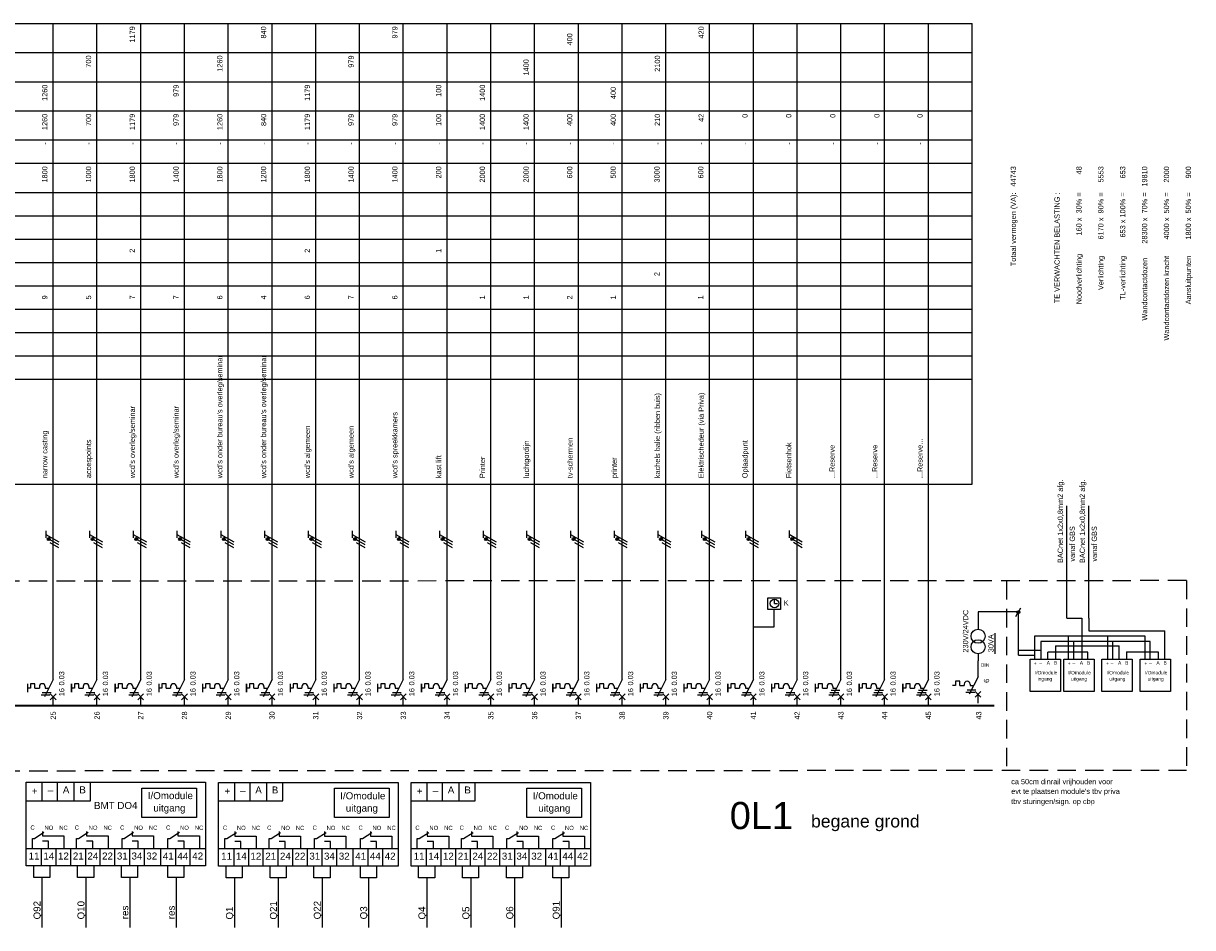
# Model space of a CAD drawing. Extents: x -1048 to 9041, y -525 to 7485.
# Tile 15 of 18: x 2987 to 3388, y 140 to 450. Entities that reach past the tile are written whole.
import ezdxf
from ezdxf.enums import TextEntityAlignment as Align

# ---------------------------------------------------------------- set-up
doc = ezdxf.new("R2010")
doc.units = 0
doc.linetypes.add('HIDDEN', pattern=[9.525, 6.35, -3.175])
doc.layers.get('0').update_dxf_attribs({"linetype": 'CONTINUOUS'})
for name, color, linetype in [('BL$2----', 7, 'CONTINUOUS'), ('EL$1----', 3, 'CONTINUOUS'), ('EL$1----_0L1', 3, 'CONTINUOUS'), ('EL$1----_3L1', 3, 'CONTINUOUS'), ('EL$1----_LK0', 3, 'CONTINUOUS'), ('EL6121--', 3, 'CONTINUOUS'), ('EL6221--', 3, 'CONTINUOUS'), ('EL6522--', 3, 'CONTINUOUS')]:
    doc.layers.add(name, color=color, linetype=linetype)
doc.styles.add('BURO-012', font='ARIAL.TTF', dxfattribs={"height": 1.2})
doc.styles.add('BURO-018', font='ARIAL.TTF', dxfattribs={"height": 1.8})

# ---------------------------------------------------------------- blocks, each defined once
blk = doc.blocks.new('0302A1_')
at = {"color": 0, "linetype": 'Continuous'}
blk.add_line((-0.87, -1.5), (0.87, 1.5), dxfattribs=at)
at = {"color": 0, "const_width": 0.5}
blk.add_lwpolyline([(-0.25, 0, 1), (0.25, 0, 1)], format="xyb", close=True, dxfattribs=at)
at = {"color": 0, "linetype": 'Continuous'}
blk.add_circle((0, 0), 0.5, dxfattribs=at)
blk = doc.blocks.new('B26A')
at = {"color": 0, "linetype": 'Continuous'}
for p, q in [((0, 9), (0, 21)), ((0, 9), (-3, 3)), ((-7.75, 6), (-8.75, 6)), ((-7.75, 7.5), (-7.75, 6)), ((-6.25, 7.5), (-7.75, 7.5)), ((-6.25, 6), (-6.25, 7.5)), ((-6.25, 6), (-4.75, 6)), ((-4.75, 6.5), (-4.75, 6)), ((-3.75, 4.5), (-0.75, 4.5)), ((-2.75, 6.5), (-2.75, 6)), ((-2.75, 6), (-1.5, 6)), ((-4.12, 3.75), (-1.12, 3.75)), ((-1, 4), (1, 2)), ((-1, 2), (1, 4)), ((0, 0), (0, 3))]:
    blk.add_line(p, q, dxfattribs=at)
at = {"color": 0, "const_width": 0.5}
blk.add_lwpolyline([(-8.75, 7.5), (-8.75, 4.5)], dxfattribs=at)
at = {"color": 0, "linetype": 'Continuous'}
blk.add_arc((-3.75, 6.5), 1, 0, 180, dxfattribs=at)
at = {"color": 1, "style": 'BURO-018'}
blk.add_attdef('E_VRIJ1', (-2.95, 11.24), '', height=1.8, rotation=90, dxfattribs=at)
at = {"color": 1, "linetype": 'Continuous', "style": 'BURO-018'}
blk.add_attdef('E_IAAN', text='', height=1.8, rotation=90, dxfattribs=at).set_placement((2, 6.9), align=Align.TOP_LEFT)
blk.add_attdef('E_IIA', text='', height=1.8, rotation=90, dxfattribs=at).set_placement((2, 6), align=Align.TOP_RIGHT)
blk = doc.blocks.new('m1')
at = {"color": 0, "linetype": 'Continuous'}
blk.add_line((0, 21), (0, 33), dxfattribs=at)
blk = doc.blocks.new('b1s')
at = {"color": 0, "linetype": 'Continuous'}
blk.add_line((0, 33), (0, 54), dxfattribs=at)
blk = doc.blocks.new('m1s')
at = {"color": 0, "linetype": 'Continuous'}
blk.add_line((0, 54), (0, 66), dxfattribs=at)
blk = doc.blocks.new('B27A')
at = {"color": 0, "linetype": 'Continuous'}
for p, q in [((0, 9), (0, 21)), ((0, 9), (-3, 3)), ((-7.75, 6), (-8.75, 6)), ((-6.25, 7.5), (-7.75, 7.5)), ((-7.75, 7.5), (-7.75, 6)), ((-6.25, 6), (-6.25, 7.5)), ((-6.25, 6), (-4.75, 6)), ((-4.75, 6.5), (-4.75, 6)), ((-4.75, 6.5), (-4.75, 6)), ((-3.75, 4.5), (-0.75, 4.5)), ((-3.38, 5.25), (-0.38, 5.25)), ((-2.75, 6.5), (-2.75, 6)), ((-2.75, 6), (-1.5, 6)), ((-4.12, 3.75), (-1.12, 3.75)), ((-1, 4), (1, 2)), ((-1, 2), (1, 4)), ((0, 0), (0, 3))]:
    blk.add_line(p, q, dxfattribs=at)
at = {"color": 0, "const_width": 0.5}
blk.add_lwpolyline([(-8.75, 7.5), (-8.75, 4.5)], dxfattribs=at)
at = {"color": 0, "linetype": 'Continuous'}
blk.add_arc((-3.75, 6.5), 1, 0, 180, dxfattribs=at)
at = {"color": 1, "style": 'BURO-018'}
blk.add_attdef('E_VRIJ1', (-2.95, 11.24), '', height=1.8, rotation=90, dxfattribs=at)
at = {"color": 1, "linetype": 'Continuous', "style": 'BURO-018'}
blk.add_attdef('E_IAAN', text='', height=1.8, rotation=90, dxfattribs=at).set_placement((2, 6.9), align=Align.TOP_LEFT)
blk.add_attdef('E_IIA', text='', height=1.8, rotation=90, dxfattribs=at).set_placement((2, 6), align=Align.TOP_RIGHT)

msp = doc.modelspace()

# ---------------------------------------------------------------- linework, layer by layer
at = {"color": 0, "linetype": 'Continuous'}
for p, q in [((2994.92, 275.89), (2994.92, 273.39)), ((2994.92, 274.64), (2999.42, 272.04)), ((2999.42, 271.04), (2996.42, 272.77)), ((3009.92, 275.89), (3009.92, 273.39)), ((3009.92, 274.64), (3014.42, 272.04)), ((3014.42, 271.04), (3011.42, 272.77)), ((3024.92, 275.89), (3024.92, 273.39)), ((3024.92, 274.64), (3029.42, 272.04)), ((3029.42, 271.04), (3026.42, 272.77)), ((3039.92, 275.89), (3039.92, 273.39)), ((3039.92, 274.64), (3044.42, 272.04)), ((3044.42, 271.04), (3041.42, 272.77)), ((3054.92, 275.89), (3054.92, 273.39)), ((3054.92, 274.64), (3059.42, 272.04)), ((3059.42, 271.04), (3056.42, 272.77)), ((3069.92, 275.89), (3069.92, 273.39)), ((3069.92, 274.64), (3074.42, 272.04)), ((3074.42, 271.04), (3071.42, 272.77)), ((3084.92, 275.89), (3084.92, 273.39)), ((3084.92, 274.64), (3089.42, 272.04)), ((3089.42, 271.04), (3086.42, 272.77)), ((3099.92, 275.89), (3099.92, 273.39)), ((3099.92, 274.64), (3104.42, 272.04)), ((3104.42, 271.04), (3101.42, 272.77)), ((3114.92, 275.89), (3114.92, 273.39)), ((3114.92, 274.64), (3119.42, 272.04)), ((3119.42, 271.04), (3116.42, 272.77)), ((3129.92, 275.89), (3129.92, 273.39)), ((3129.92, 274.64), (3134.42, 272.04)), ((3134.42, 271.04), (3131.42, 272.77)), ((3144.83, 275.89), (3144.83, 273.39)), ((3144.83, 274.64), (3149.33, 272.04)), ((3149.33, 271.04), (3146.33, 272.77)), ((3159.69, 275.89), (3159.69, 273.39)), ((3159.69, 274.64), (3164.19, 272.04)), ((3164.19, 271.04), (3161.19, 272.77)), ((3174.82, 275.89), (3174.82, 273.39)), ((3174.82, 274.64), (3179.32, 272.04)), ((3179.32, 271.04), (3176.32, 272.77)), ((3189.76, 275.89), (3189.76, 273.39)), ((3189.76, 274.64), (3194.26, 272.04)), ((3194.26, 271.04), (3191.26, 272.77)), ((3204.76, 275.89), (3204.76, 273.39)), ((3204.76, 274.64), (3209.26, 272.04)), ((3209.26, 271.04), (3206.26, 272.77)), ((3219.76, 275.89), (3219.76, 273.39)), ((3219.76, 274.64), (3224.26, 272.04)), ((3224.26, 271.04), (3221.26, 272.77)), ((3234.76, 275.89), (3234.76, 273.39)), ((3234.76, 274.64), (3239.26, 272.04)), ((3239.26, 271.04), (3236.26, 272.77)), ((3249.76, 275.91), (3249.76, 273.41)), ((3249.76, 274.66), (3254.26, 272.07)), ((3254.26, 271.07), (3251.26, 272.8)), ((2999.42, 270.04), (2996.42, 271.77)), ((3014.42, 270.04), (3011.42, 271.77)), ((3029.42, 270.04), (3026.42, 271.77)), ((3044.42, 270.04), (3041.42, 271.77)), ((3059.42, 270.04), (3056.42, 271.77)), ((3074.42, 270.04), (3071.42, 271.77)), ((3089.42, 270.04), (3086.42, 271.77)), ((3104.42, 270.04), (3101.42, 271.77)), ((3119.42, 270.04), (3116.42, 271.77)), ((3134.42, 270.04), (3131.42, 271.77)), ((3149.33, 270.04), (3146.33, 271.77)), ((3164.19, 270.04), (3161.19, 271.77)), ((3179.32, 270.04), (3176.32, 271.77)), ((3194.26, 270.04), (3191.26, 271.77)), ((3209.26, 270.04), (3206.26, 271.77)), ((3224.26, 270.04), (3221.26, 271.77)), ((3239.26, 270.04), (3236.26, 271.77)), ((3254.26, 270.07), (3251.26, 271.8))]:
    msp.add_line(p, q, dxfattribs=at)
at = {"color": 0, "linetype": 'Continuous', "const_width": 0.5}
for points in [[(2996.23, 273.02, 1), (2995.73, 273.02, 1)], [(3011.23, 273.02, 1), (3010.73, 273.02, 1)], [(3026.23, 273.02, 1), (3025.73, 273.02, 1)], [(3041.23, 273.02, 1), (3040.73, 273.02, 1)], [(3056.23, 273.02, 1), (3055.73, 273.02, 1)], [(3071.23, 273.02, 1), (3070.73, 273.02, 1)], [(3086.23, 273.02, 1), (3085.73, 273.02, 1)], [(3101.23, 273.02, 1), (3100.73, 273.02, 1)], [(3116.23, 273.02, 1), (3115.73, 273.02, 1)], [(3131.23, 273.02, 1), (3130.73, 273.02, 1)], [(3146.14, 273.02, 1), (3145.64, 273.02, 1)], [(3161.01, 273.02, 1), (3160.51, 273.02, 1)], [(3176.13, 273.02, 1), (3175.63, 273.02, 1)], [(3191.08, 273.02, 1), (3190.58, 273.02, 1)], [(3206.08, 273.02, 1), (3205.58, 273.02, 1)], [(3221.08, 273.02, 1), (3220.58, 273.02, 1)], [(3236.08, 273.02, 1), (3235.58, 273.02, 1)], [(3251.08, 273.05, 1), (3250.58, 273.05, 1)]]:
    msp.add_lwpolyline(points, format="xyb", close=True, dxfattribs=at)
at = {"color": 0, "linetype": 'Continuous'}
for centre in [(2995.98, 273.02), (3010.98, 273.02), (3025.98, 273.02), (3040.98, 273.02), (3055.98, 273.02), (3070.98, 273.02), (3085.98, 273.02), (3100.98, 273.02), (3115.98, 273.02), (3130.98, 273.02), (3145.89, 273.02), (3160.76, 273.02), (3175.88, 273.02), (3190.83, 273.02), (3205.83, 273.02), (3220.83, 273.02), (3235.83, 273.02), (3250.83, 273.05)]:
    msp.add_circle(centre, 0.5, dxfattribs=at)
at = {"layer": 'EL$1----', "color": 1, "linetype": 'HIDDEN'}
for p, q in [((3385.97, 258.76), (2551.12, 258.37)), ((3324.22, 258.59), (3324.22, 193.59)), ((3385.97, 258.76), (3385.97, 193.76)), ((2551.12, 193.37), (3385.97, 193.76))]:
    msp.add_line(p, q, dxfattribs=at)
at = {"layer": 'EL$1----'}
for p, q in [((3244.65, 242.9), (3244.65, 248.91)), ((3244.71, 250.89), (3244.71, 252.08)), ((3244.71, 250.89), (3245.77, 250.89)), ((3237.5, 242.9), (3244.65, 242.9))]:
    msp.add_line(p, q, dxfattribs=at)
at = {"layer": 'EL$1----', "color": 3, "linetype": 'Continuous'}
for p, q in [((3320.36, 233.63), (3320.36, 240.76)), ((3378.59, 231.84), (3378.59, 241.52)), ((3365.37, 234.33), (3376.21, 234.33)), ((3376.21, 234.33), (3376.21, 231.9))]:
    msp.add_line(p, q, dxfattribs=at)
at = {"layer": 'EL$1----'}
msp.add_lwpolyline([(3242.45, 252.84), (3246.85, 252.84), (3246.85, 248.91), (3242.45, 248.91)], close=True, dxfattribs=at)
at = {"layer": 'EL$1----', "const_width": 0.7}
msp.add_lwpolyline([(3320.07, 215.9), (3305.07, 215.9)], dxfattribs=at)
at = {"layer": 'EL$1----'}
msp.add_circle((3244.71, 250.89), 1.48, dxfattribs=at)
at = {"layer": 'EL$1----_0L1', "color": 1, "linetype": 'Continuous'}
for p, q in [((2562.5, 449.9), (3312.5, 449.9)), ((3312.5, 291.9), (3312.5, 449.9)), ((2562.5, 439.9), (3312.5, 439.9)), ((2562.5, 429.9), (3312.5, 429.9)), ((2562.5, 419.9), (3312.5, 419.9)), ((2562.5, 409.9), (3312.5, 409.9)), ((2562.5, 401.9), (3312.5, 401.9)), ((2562.5, 391.9), (3312.5, 391.9)), ((2562.5, 383.9), (3312.5, 383.9)), ((2562.5, 375.9), (3312.5, 375.9)), ((2562.5, 367.9), (3312.5, 367.9)), ((2562.5, 359.9), (3312.5, 359.9)), ((2562.5, 351.9), (3312.5, 351.9)), ((2562.5, 343.9), (3312.5, 343.9)), ((2562.5, 335.9), (3312.5, 335.9)), ((2562.5, 327.9), (3312.5, 327.9)), ((2562.5, 291.9), (3312.5, 291.9))]:
    msp.add_line(p, q, dxfattribs=at)
at = {"layer": 'EL$1----_0L1', "linetype": 'Continuous'}
for p, q in [((2997.5, 281.9), (2997.5, 449.9)), ((3012.5, 281.9), (3012.5, 449.9)), ((3027.5, 281.9), (3027.5, 449.9)), ((3042.5, 281.9), (3042.5, 449.9)), ((3057.5, 281.9), (3057.5, 449.9)), ((3072.5, 281.9), (3072.5, 449.9)), ((3087.5, 281.9), (3087.5, 449.9)), ((3102.5, 281.9), (3102.5, 449.9)), ((3117.5, 281.9), (3117.5, 449.9)), ((3132.5, 281.9), (3132.5, 449.9)), ((3147.5, 281.9), (3147.5, 449.9)), ((3162.5, 281.9), (3162.5, 449.9)), ((3177.5, 281.9), (3177.5, 449.9)), ((3192.5, 281.9), (3192.5, 449.9)), ((3207.5, 281.9), (3207.5, 449.9)), ((3222.5, 281.9), (3222.5, 449.9)), ((3237.5, 281.9), (3237.5, 449.9)), ((3252.5, 281.9), (3252.5, 449.9)), ((3267.5, 281.9), (3267.5, 449.9)), ((3282.5, 281.9), (3282.5, 449.9)), ((3297.5, 281.9), (3297.5, 449.9))]:
    msp.add_line(p, q, dxfattribs=at)
for points in [[(2990, 215.9, 0.7, 0.7, 0), (2975, 215.9, 0.7, 0.7, 0)], [(3005, 215.9, 0.7, 0.7, 0), (2990, 215.9, 0.7, 0.7, 0)], [(3020, 215.9, 0.7, 0.7, 0), (3005, 215.9, 0.7, 0.7, 0)], [(3035, 215.9, 0.7, 0.7, 0), (3020, 215.9, 0.7, 0.7, 0)], [(3050, 215.9, 0.7, 0.7, 0), (3035, 215.9, 0.7, 0.7, 0)], [(3065, 215.9, 0.7, 0.7, 0), (3050, 215.9, 0.7, 0.7, 0)], [(3080, 215.9, 0.7, 0.7, 0), (3065, 215.9, 0.7, 0.7, 0)], [(3095, 215.9, 0.7, 0.7, 0), (3080, 215.9, 0.7, 0.7, 0)], [(3110, 215.9, 0.7, 0.7, 0), (3095, 215.9, 0.7, 0.7, 0)], [(3125, 215.9, 0.7, 0.7, 0), (3110, 215.9, 0.7, 0.7, 0)], [(3140, 215.9, 0.7, 0.7, 0), (3125, 215.9, 0.7, 0.7, 0)], [(3155, 215.9, 0.7, 0.7, 0), (3140, 215.9, 0.7, 0.7, 0)], [(3170, 215.9, 0.7, 0.7, 0), (3155, 215.9, 0.7, 0.7, 0)], [(3185, 215.9, 0.7, 0.7, 0), (3170, 215.9, 0.7, 0.7, 0)], [(3200, 215.9, 0.7, 0.7, 0), (3185, 215.9, 0.7, 0.7, 0)], [(3215, 215.9, 0.7, 0.7, 0), (3200, 215.9, 0.7, 0.7, 0)], [(3230, 215.9, 0.7, 0.7, 0), (3215, 215.9, 0.7, 0.7, 0)], [(3245, 215.9, 0.7, 0.7, 0), (3230, 215.9, 0.7, 0.7, 0)], [(3260, 215.9, 0.7, 0.7, 0), (3245, 215.9, 0.7, 0.7, 0)], [(3275, 215.9, 0.7, 0.7, 0), (3260, 215.9, 0.7, 0.7, 0)], [(3290, 215.9, 0.7, 0.7, 0), (3275, 215.9, 0.7, 0.7, 0)], [(3305, 215.9, 0.7, 0.7, 0), (3290, 215.9, 0.7, 0.7, 0)]]:
    msp.add_lwpolyline(points, format="xyseb", dxfattribs=at)
at = {"layer": 'EL$1----_LK0', "linetype": 'Continuous'}
for p, q in [((3328.36, 248.05), (3314.52, 248.05)), ((3314.52, 248.05), (3314.52, 242.12)), ((3314.51, 233.68), (3314.51, 231.28)), ((3314.51, 225.78), (3314.51, 231.28)), ((3314.51, 225.78), (3311.51, 219.78)), ((3306.76, 222.78), (3305.76, 222.78)), ((3306.76, 224.28), (3306.76, 222.78)), ((3308.26, 224.28), (3306.76, 224.28)), ((3308.26, 222.78), (3308.26, 224.28)), ((3308.26, 222.78), (3309.76, 222.78)), ((3309.76, 223.28), (3309.76, 222.78)), ((3310.38, 220.53), (3313.38, 220.53)), ((3310.76, 221.28), (3313.76, 221.28)), ((3311.76, 223.28), (3311.76, 222.78)), ((3311.76, 222.78), (3313.01, 222.78)), ((3313.51, 220.78), (3315.51, 218.78)), ((3313.51, 218.78), (3315.51, 220.78)), ((3314.51, 216.78), (3314.51, 219.78))]:
    msp.add_line(p, q, dxfattribs=at)
for centre in [(3314.51, 239.69), (3314.51, 236.08)]:
    msp.add_circle(centre, 2.41, dxfattribs=at)
msp.add_arc((3310.76, 223.28), 1, 0, 180, dxfattribs=at)
at = {"layer": 'EL6121--', "color": 1, "linetype": 'Continuous'}
for p, q in [((3328.36, 233.16), (3328.36, 248.05)), ((3334.03, 231.85), (3334.03, 239.8)), ((3334.03, 239.8), (3371.64, 239.8)), ((3373.5, 237.94), (3336.07, 237.94)), ((3336.07, 237.94), (3336.07, 231.85)), ((3345.53, 231.85), (3345.53, 239.8)), ((3347.23, 237.94), (3347.23, 231.9)), ((3358.9, 239.8), (3358.9, 231.9)), ((3360.76, 231.85), (3360.76, 237.94)), ((3371.64, 239.8), (3371.64, 231.9)), ((3373.5, 231.85), (3373.5, 237.94)), ((3336.07, 234.82), (3328.42, 234.82)), ((3328.42, 233.16), (3334.03, 233.16)), ((2993.74, 183.23), (2993.74, 189.6)), ((2999.01, 183.23), (2999.01, 189.6)), ((3004.71, 183.23), (3004.71, 189.6)), ((3010.23, 183.23), (3010.23, 189.6)), ((3059.71, 183.18), (3059.71, 189.55)), ((3064.98, 183.18), (3064.98, 189.55)), ((3070.68, 183.18), (3070.68, 189.55)), ((3076.2, 183.18), (3076.2, 189.55)), ((3125.68, 183.18), (3125.68, 189.55)), ((3130.95, 183.18), (3130.95, 189.55)), ((3136.66, 183.18), (3136.66, 189.55)), ((3142.17, 183.18), (3142.17, 189.55)), ((2988.22, 183.23), (3010.23, 183.23)), ((3054.19, 183.18), (3076.2, 183.18)), ((3120.17, 183.18), (3142.17, 183.18)), ((2991.05, 170.32), (2994.31, 172.45)), ((2993.78, 172.73), (2993.78, 171.21)), ((3006.2, 170.32), (3009.46, 172.45)), ((3008.93, 172.73), (3008.93, 171.21)), ((3021.78, 170.32), (3025.04, 172.45)), ((3024.51, 172.73), (3024.51, 171.21)), ((3037.53, 170.32), (3040.78, 172.45)), ((3040.26, 172.73), (3040.26, 171.21)), ((3057.02, 170.27), (3060.28, 172.4)), ((3059.75, 172.68), (3059.75, 171.16)), ((3072.17, 170.27), (3075.43, 172.4)), ((3074.9, 172.68), (3074.9, 171.16)), ((3087.75, 170.27), (3091.01, 172.4)), ((3090.48, 172.68), (3090.48, 171.16)), ((3103.49, 170.27), (3106.75, 172.4)), ((3106.23, 172.68), (3106.23, 171.16)), ((3122.99, 170.27), (3126.25, 172.4)), ((3125.72, 172.68), (3125.72, 171.16)), ((3138.15, 170.27), (3141.4, 172.4)), ((3140.88, 172.68), (3140.88, 171.16)), ((3153.73, 170.27), (3156.99, 172.4)), ((3156.46, 172.68), (3156.46, 171.16)), ((3169.47, 170.27), (3172.73, 172.4)), ((3172.2, 172.68), (3172.2, 171.16)), ((2990.36, 167.05), (2990.36, 170.32)), ((2990.36, 170.32), (2991.05, 170.32)), ((2993.78, 171.21), (3001.14, 171.21)), ((2995.89, 169.39), (2993.78, 169.39)), ((2995.89, 166.94), (2995.89, 169.39)), ((3001.14, 171.21), (3001.14, 166.86)), ((3005.52, 167.05), (3005.52, 170.32)), ((3005.52, 170.32), (3006.2, 170.32)), ((3008.93, 171.21), (3016.29, 171.21)), ((3011.05, 169.39), (3008.93, 169.39)), ((3011.05, 166.94), (3011.05, 169.39)), ((3016.29, 171.21), (3016.29, 166.86)), ((3021.1, 167.05), (3021.1, 170.32)), ((3021.1, 170.32), (3021.78, 170.32)), ((3024.51, 171.21), (3031.87, 171.21)), ((3026.63, 169.39), (3024.51, 169.39)), ((3026.63, 166.94), (3026.63, 169.39)), ((3031.87, 171.21), (3031.87, 166.86)), ((3036.84, 167.05), (3036.84, 170.32)), ((3036.84, 170.32), (3037.53, 170.32)), ((3040.26, 171.21), (3047.61, 171.21)), ((3042.37, 169.39), (3040.26, 169.39)), ((3042.37, 166.94), (3042.37, 169.39)), ((3047.61, 171.21), (3047.61, 166.86)), ((3056.33, 167), (3056.33, 170.27)), ((3056.33, 170.27), (3057.02, 170.27)), ((3059.75, 171.16), (3067.11, 171.16)), ((3061.86, 169.34), (3059.75, 169.34)), ((3061.86, 166.89), (3061.86, 169.34)), ((3067.11, 171.16), (3067.11, 166.81)), ((3071.49, 167), (3071.49, 170.27)), ((3071.49, 170.27), (3072.17, 170.27)), ((3074.9, 171.16), (3082.26, 171.16)), ((3077.02, 169.34), (3074.9, 169.34)), ((3077.02, 166.89), (3077.02, 169.34)), ((3082.26, 171.16), (3082.26, 166.81)), ((3087.07, 167), (3087.07, 170.27)), ((3087.07, 170.27), (3087.75, 170.27)), ((3090.48, 171.16), (3097.84, 171.16)), ((3092.6, 169.34), (3090.48, 169.34)), ((3092.6, 166.89), (3092.6, 169.34)), ((3097.84, 171.16), (3097.84, 166.81)), ((3102.81, 167), (3102.81, 170.27)), ((3102.81, 170.27), (3103.49, 170.27)), ((3106.23, 171.16), (3113.58, 171.16)), ((3108.34, 169.34), (3106.23, 169.34)), ((3108.34, 166.89), (3108.34, 169.34)), ((3113.58, 171.16), (3113.58, 166.81)), ((3122.31, 167), (3122.31, 170.27)), ((3122.31, 170.27), (3122.99, 170.27)), ((3125.72, 171.16), (3133.08, 171.16)), ((3127.84, 169.34), (3125.72, 169.34)), ((3127.84, 166.89), (3127.84, 169.34)), ((3133.08, 171.16), (3133.08, 166.81)), ((3137.46, 167), (3137.46, 170.27)), ((3137.46, 170.27), (3138.15, 170.27)), ((3140.88, 171.16), (3148.24, 171.16)), ((3142.99, 169.34), (3140.88, 169.34)), ((3142.99, 166.89), (3142.99, 169.34)), ((3148.24, 171.16), (3148.24, 166.81)), ((3153.04, 167), (3153.04, 170.27)), ((3153.04, 170.27), (3153.73, 170.27)), ((3156.46, 171.16), (3163.82, 171.16)), ((3158.57, 169.34), (3156.46, 169.34)), ((3158.57, 166.89), (3158.57, 169.34)), ((3163.82, 171.16), (3163.82, 166.81)), ((3168.78, 167), (3168.78, 170.27)), ((3168.78, 170.27), (3169.47, 170.27)), ((3172.2, 171.16), (3179.56, 171.16)), ((3174.31, 169.34), (3172.2, 169.34)), ((3174.31, 166.89), (3174.31, 169.34)), ((3179.56, 171.16), (3179.56, 166.81)), ((2993.39, 166.9), (2993.39, 160.93)), ((2998.43, 166.9), (2998.43, 160.93)), ((3008.53, 166.9), (3008.53, 160.93)), ((3013.53, 166.9), (3013.53, 160.93)), ((3023.62, 166.9), (3023.62, 160.93)), ((3028.63, 166.9), (3028.63, 160.93)), ((3039.37, 166.9), (3039.37, 160.93)), ((3044.37, 166.9), (3044.37, 160.93)), ((3059.36, 166.85), (3059.36, 160.88)), ((3064.4, 166.85), (3064.4, 160.88)), ((3074.5, 166.85), (3074.5, 160.88)), ((3079.5, 166.85), (3079.5, 160.88)), ((3089.59, 166.85), (3089.59, 160.88)), ((3094.6, 166.85), (3094.6, 160.88)), ((3105.34, 166.85), (3105.34, 160.88)), ((3110.34, 166.85), (3110.34, 160.88)), ((3125.34, 166.85), (3125.34, 160.88)), ((3130.37, 166.85), (3130.37, 160.88)), ((3140.47, 166.85), (3140.47, 160.88)), ((3145.48, 166.85), (3145.48, 160.88)), ((3155.57, 166.85), (3155.57, 160.88)), ((3160.57, 166.85), (3160.57, 160.88)), ((3171.31, 166.85), (3171.31, 160.88)), ((3176.32, 166.85), (3176.32, 160.88)), ((2990.82, 156.92), (2990.82, 160.76)), ((2996.32, 160.76), (2996.32, 156.92)), ((3005.88, 156.92), (3005.88, 160.76)), ((3011.38, 160.76), (3011.38, 156.92)), ((3020.92, 156.92), (3020.92, 160.76)), ((3026.43, 160.76), (3026.43, 156.92)), ((3036.82, 156.92), (3036.82, 160.76)), ((3042.33, 160.76), (3042.33, 156.92)), ((3056.79, 156.87), (3056.79, 160.71)), ((3062.29, 160.71), (3062.29, 156.87)), ((3071.85, 156.87), (3071.85, 160.71)), ((3077.35, 160.71), (3077.35, 156.87)), ((3086.89, 156.87), (3086.89, 160.71)), ((3092.4, 160.71), (3092.4, 156.87)), ((3102.79, 156.87), (3102.79, 160.71)), ((3108.3, 160.71), (3108.3, 156.87)), ((3122.76, 156.87), (3122.76, 160.71)), ((3128.27, 160.71), (3128.27, 156.87)), ((3137.82, 156.87), (3137.82, 160.71)), ((3143.33, 160.71), (3143.33, 156.87)), ((3152.87, 156.87), (3152.87, 160.71)), ((3158.37, 160.71), (3158.37, 156.87)), ((3168.77, 156.87), (3168.77, 160.71)), ((3174.27, 160.71), (3174.27, 156.87)), ((2996.32, 156.92), (2990.82, 156.92)), ((2993.62, 156.82), (2993.62, 139.8)), ((3011.38, 156.92), (3005.88, 156.92)), ((3008.68, 156.82), (3008.68, 139.8)), ((3026.43, 156.92), (3020.92, 156.92)), ((3023.73, 156.82), (3023.73, 139.8)), ((3042.33, 156.92), (3036.82, 156.92)), ((3039.63, 156.82), (3039.63, 139.8)), ((3062.29, 156.87), (3056.79, 156.87)), ((3059.59, 156.77), (3059.59, 139.75)), ((3077.35, 156.87), (3071.85, 156.87)), ((3074.65, 156.77), (3074.65, 139.75)), ((3092.4, 156.87), (3086.89, 156.87)), ((3089.7, 156.77), (3089.7, 139.75)), ((3108.3, 156.87), (3102.79, 156.87)), ((3105.6, 156.77), (3105.6, 139.75)), ((3128.27, 156.87), (3122.76, 156.87)), ((3125.57, 156.77), (3125.57, 139.75)), ((3143.33, 156.87), (3137.82, 156.87)), ((3140.63, 156.77), (3140.63, 139.75)), ((3158.37, 156.87), (3152.87, 156.87)), ((3155.67, 156.77), (3155.67, 139.75)), ((3174.27, 156.87), (3168.77, 156.87)), ((3171.57, 156.77), (3171.57, 139.75))]:
    msp.add_line(p, q, dxfattribs=at)
at = {"layer": 'EL6121--', "linetype": 'Continuous'}
for p, q in [((3344.97, 245.94), (3350.1, 245.94)), ((3350.1, 245.94), (3350.1, 231.92)), ((3352.52, 245.94), (3352.52, 241.52)), ((3352.52, 241.52), (3378.59, 241.52)), ((3352.2, 234.28), (3338.49, 234.28)), ((3338.49, 231.92), (3338.49, 234.28)), ((3341.03, 236.36), (3341.03, 231.92)), ((3341.03, 236.36), (3362.83, 236.36)), ((3352.2, 231.92), (3352.2, 234.28)), ((3362.83, 231.92), (3362.83, 236.36)), ((3365.37, 234.33), (3365.37, 231.92)), ((2988.23, 166.9), (3049.78, 166.9)), ((3003.43, 166.9), (3003.43, 160.93)), ((3018.54, 166.9), (3018.54, 160.93)), ((3034.28, 166.9), (3034.28, 160.93)), ((3054.2, 166.85), (3115.75, 166.85)), ((3069.4, 166.85), (3069.4, 160.88)), ((3084.51, 166.85), (3084.51, 160.88)), ((3100.25, 166.85), (3100.25, 160.88)), ((3120.17, 166.85), (3181.72, 166.85)), ((3135.37, 166.85), (3135.37, 160.88)), ((3150.48, 166.85), (3150.48, 160.88)), ((3166.23, 166.85), (3166.23, 160.88))]:
    msp.add_line(p, q, dxfattribs=at)
for points in [[(3332.38, 231.86), (3342.77, 231.86), (3342.77, 220.79), (3332.38, 220.79)], [(3343.87, 231.86), (3354.26, 231.86), (3354.26, 220.79), (3343.87, 220.79)], [(3356.98, 231.86), (3367.37, 231.86), (3367.37, 220.79), (3356.98, 220.79)], [(3370.14, 231.86), (3380.53, 231.86), (3380.53, 220.79), (3370.14, 220.79)], [(2988.22, 189.6), (3049.72, 189.6), (3049.72, 160.92), (2988.22, 160.92)], [(3054.19, 189.55), (3115.69, 189.55), (3115.69, 160.88), (3054.19, 160.88)], [(3120.16, 189.55), (3181.67, 189.55), (3181.67, 160.88), (3120.16, 160.88)]]:
    msp.add_lwpolyline(points, close=True, dxfattribs=at)
at = {"layer": 'EL6121--', "color": 1, "linetype": 'Continuous'}
for points in [[(3027.9, 187.62), (3046.67, 187.62), (3046.67, 177.55), (3027.9, 177.55)], [(3093.87, 187.57), (3112.64, 187.57), (3112.64, 177.5), (3093.87, 177.5)], [(3159.84, 187.57), (3178.61, 187.57), (3178.61, 177.5), (3159.84, 177.5)]]:
    msp.add_lwpolyline(points, close=True, dxfattribs=at)
at = {"layer": 'EL6522--'}
for p, q in [((3344.97, 245.94), (3344.97, 284.42)), ((3352.52, 245.94), (3352.52, 284.42))]:
    msp.add_line(p, q, dxfattribs=at)

# ---------------------------------------------------------------- block references
at = {"layer": 'EL$1----'}
msp.add_blockref('0302A1_', (3328.36, 247.95), dxfattribs=at)
at = {"layer": 'EL$1----_0L1', "linetype": 'Continuous'}
for name, p in [('m1s', (2997.5, 215.9)), ('m1s', (3012.5, 215.9)), ('m1s', (3027.5, 215.9)), ('m1s', (3042.5, 215.9)), ('m1s', (3057.5, 215.9)), ('m1s', (3072.5, 215.9)), ('m1s', (3087.5, 215.9)), ('m1s', (3102.5, 215.9)), ('m1s', (3117.5, 215.9)), ('m1s', (3132.5, 215.9)), ('m1s', (3147.5, 215.9)), ('m1s', (3162.5, 215.9)), ('m1s', (3177.5, 215.9)), ('m1s', (3192.5, 215.9)), ('m1s', (3207.5, 215.9)), ('m1s', (3222.5, 215.9)), ('m1s', (3237.5, 215.9)), ('m1s', (3252.5, 215.9)), ('m1s', (3267.5, 215.9)), ('m1s', (3282.5, 215.9)), ('m1s', (3297.5, 215.9)), ('b1s', (2997.5, 215.9)), ('b1s', (3012.5, 215.9)), ('b1s', (3027.5, 215.9)), ('b1s', (3042.5, 215.9)), ('b1s', (3057.5, 215.9)), ('b1s', (3072.5, 215.9)), ('b1s', (3087.5, 215.9)), ('b1s', (3102.5, 215.9)), ('b1s', (3117.5, 215.9)), ('b1s', (3132.5, 215.9)), ('b1s', (3147.5, 215.9)), ('b1s', (3162.5, 215.9)), ('b1s', (3177.5, 215.9)), ('b1s', (3192.5, 215.9)), ('b1s', (3207.5, 215.9)), ('b1s', (3222.5, 215.9)), ('b1s', (3237.5, 215.9)), ('b1s', (3252.5, 215.9)), ('b1s', (3267.5, 215.9)), ('b1s', (3282.5, 215.9)), ('b1s', (3297.5, 215.9)), ('m1', (2997.5, 215.9)), ('m1', (3012.5, 215.9)), ('m1', (3027.5, 215.9)), ('m1', (3042.5, 215.9)), ('m1', (3057.5, 215.9)), ('m1', (3072.5, 215.9)), ('m1', (3087.5, 215.9)), ('m1', (3102.5, 215.9)), ('m1', (3117.5, 215.9)), ('m1', (3132.5, 215.9)), ('m1', (3147.5, 215.9)), ('m1', (3162.5, 215.9)), ('m1', (3177.5, 215.9)), ('m1', (3192.5, 215.9)), ('m1', (3207.5, 215.9)), ('m1', (3222.5, 215.9)), ('m1', (3237.5, 215.9)), ('m1', (3252.5, 215.9)), ('m1', (3267.5, 215.9)), ('m1', (3282.5, 215.9)), ('m1', (3297.5, 215.9))]:
    msp.add_blockref(name, p, dxfattribs=at)
for name, p, values in [('B26A', (2997.5, 215.9), {'E_IIA': '16', 'E_IAAN': '0.03'}), ('B26A', (3012.5, 215.9), {'E_IIA': '16', 'E_IAAN': '0.03'}), ('B26A', (3027.5, 215.9), {'E_IIA': '16', 'E_IAAN': '0.03'}), ('B26A', (3042.5, 215.9), {'E_IIA': '16', 'E_IAAN': '0.03'}), ('B26A', (3057.5, 215.9), {'E_IIA': '16', 'E_IAAN': '0.03'}), ('B26A', (3072.5, 215.9), {'E_IIA': '16', 'E_IAAN': '0.03'}), ('B26A', (3087.5, 215.9), {'E_IIA': '16', 'E_IAAN': '0.03'}), ('B26A', (3102.5, 215.9), {'E_IIA': '16', 'E_IAAN': '0.03'}), ('B26A', (3117.5, 215.9), {'E_IIA': '16', 'E_IAAN': '0.03'}), ('B26A', (3132.5, 215.9), {'E_IIA': '16', 'E_IAAN': '0.03'}), ('B26A', (3147.5, 215.9), {'E_IIA': '16', 'E_IAAN': '0.03'}), ('B26A', (3162.5, 215.9), {'E_IIA': '16', 'E_IAAN': '0.03'}), ('B26A', (3177.5, 215.9), {'E_IIA': '16', 'E_IAAN': '0.03'}), ('B26A', (3192.5, 215.9), {'E_IIA': '16', 'E_IAAN': '0.03'}), ('B26A', (3207.5, 215.9), {'E_IIA': '16', 'E_IAAN': '0.03'}), ('B26A', (3222.5, 215.9), {'E_IIA': '16', 'E_IAAN': '0.03'}), ('B26A', (3237.5, 215.9), {'E_IIA': '16', 'E_IAAN': '0.03'}), ('B26A', (3252.5, 215.9), {'E_IIA': '16', 'E_IAAN': '0.03'}), ('B27A', (3267.5, 215.9), {'E_IAAN': '0.03', 'E_IIA': '16'}), ('B27A', (3282.5, 215.9), {'E_IAAN': '0.03', 'E_IIA': '16'}), ('B27A', (3297.5, 215.9), {'E_IAAN': '0.03', 'E_IIA': '16'})]:
    msp.add_blockref(name, p, dxfattribs=at).add_auto_attribs(values)

# ---------------------------------------------------------------- texts
at = {"color": 1, "linetype": 'Continuous', "style": 'BURO-018'}
msp.add_attdef('6', text='', height=1.8, rotation=90, dxfattribs=at).set_placement((3316.51, 223.68), align=Align.TOP_LEFT)
at = {"layer": 'BL$2----', "color": 4, "linetype": 'Continuous', "style": 'BURO-012'}
msp.add_text('0L1', height=9.31, dxfattribs=at).set_placement((3229.4, 173.53))
at = {"layer": 'EL$1----', "color": 2, "linetype": 'Continuous', "style": 'BURO-018'}
for s, p in [('BACnet 1x2x0,8mm2 afg. ', (3343.59, 264.79)), ('BACnet 1x2x0,8mm2 afg. ', (3351.14, 264.79)), ('vanaf GBS', (3347.72, 265.29)), ('vanaf GBS', (3355.27, 265.29))]:
    msp.add_text(s, height=1.8, rotation=90, dxfattribs=at).set_placement(p)
at = {"layer": 'EL$1----', "color": 1, "linetype": 'Continuous', "style": 'BURO-018'}
for s, p in [('230V/24VDC', (3311.14, 234.09)), ('30VA', (3319.83, 234.2))]:
    msp.add_text(s, height=1.8, rotation=90, dxfattribs=at).set_placement(p)
at = {"layer": 'EL$1----', "color": 2, "linetype": 'Continuous', "style": 'BURO-018'}
for s, height, p in [('ca 50cm dinrail vrijhouden voor', 1.8, (3325.87, 188.94)), ("evt te plaatsen module's tbv priva", 1.8, (3325.87, 185.62)), ('tbv sturingen/sign. op cbp', 1.8, (3325.87, 182.14)), ('begane grond', 4.32, (3257.25, 174.11))]:
    msp.add_text(s, height=height, dxfattribs=at).set_placement(p)
at = {"layer": 'EL$1----', "insert": (3247.9, 252.01), "char_height": 1.8, "attachment_point": 1, "style": 'BURO-018'}
msp.add_mtext_dynamic_manual_height_columns('K', width=3.4667, gutter_width=9, heights=[0], dxfattribs=at)
at = {"layer": 'EL$1----_0L1', "color": 1, "linetype": 'Continuous', "style": 'BURO-018'}
for s, p in [('1179', (3025.5, 448.9)), ('840', (3070.5, 448.9)), ('979', (3115.5, 448.9)), ('400', (3175.43, 446.52)), ('420', (3220.5, 448.9)), ('700', (3010.5, 438.9)), ('1260', (3055.5, 438.9)), ('979', (3100.5, 438.9)), ('1400', (3160.49, 437.61)), ('2100', (3205.5, 438.9)), ('1260', (2995.5, 428.9)), ('979', (3040.5, 428.9)), ('1179', (3085.5, 428.9)), ('100', (3130.5, 428.9)), ('1400', (3145.5, 428.9)), ('400', (3190.36, 428.13)), ('1260', (2995.5, 418.9)), ('700', (3010.5, 418.9)), ('1179', (3025.5, 418.9)), ('979', (3040.5, 418.9)), ('1260', (3055.5, 418.9)), ('840', (3070.5, 418.9)), ('1179', (3085.5, 418.9)), ('979', (3100.5, 418.9)), ('979', (3115.5, 418.9)), ('100', (3130.5, 418.9)), ('1400', (3145.5, 418.9)), ('1400', (3160.49, 418.9)), ('400', (3175.43, 418.9)), ('400', (3190.36, 418.9)), ('210', (3205.5, 418.9)), ('42', (3220.5, 418.9)), ('0', (3235.5, 418.9)), ('0', (3250.5, 418.9)), ('0', (3265.61, 418.9)), ('0', (3280.73, 418.9)), ('0', (3295.5, 418.9)), ('-', (2995.5, 409.1)), ('-', (3010.5, 409.1)), ('-', (3025.5, 409.1)), ('-', (3040.5, 409.1)), ('-', (3055.5, 409.1)), ('-', (3070.5, 409.1)), ('-', (3085.5, 409.1)), ('-', (3100.5, 409.1)), ('-', (3115.5, 409.1)), ('-', (3130.5, 409.1)), ('-', (3145.5, 409.1)), ('-', (3160.49, 409.1)), ('-', (3175.43, 409.1)), ('-', (3190.36, 409.1)), ('-', (3205.5, 409.1)), ('-', (3220.5, 409.1)), ('-', (3235.5, 409.1)), ('-', (3250.5, 409.1)), ('-', (3265.61, 409.1)), ('-', (3280.73, 409.1)), ('-', (3295.5, 409.1)), ('        48', (3350, 400.9)), ('1800', (2995.5, 400.9)), ('1000', (3010.5, 400.9)), ('1800', (3025.5, 400.9)), ('1400', (3040.5, 400.9)), ('1800', (3055.5, 400.9)), ('1200', (3070.5, 400.9)), ('1800', (3085.5, 400.9)), ('1400', (3100.5, 400.9)), ('1400', (3115.5, 400.9)), ('200', (3130.5, 400.9)), ('2000', (3145.5, 400.9)), ('2000', (3160.49, 400.9)), ('600', (3175.43, 400.9)), ('500', (3190.36, 400.9)), ('3000', (3205.36, 400.9)), ('600', (3220.36, 400.9)), ('44743', (3327.5, 400.9)), ('      5553', (3357.5, 400.9)), ('       653', (3365, 400.9)), ('     19810', (3372.5, 400.9)), ('      2000', (3380, 400.9)), ('       900', (3387.5, 400.9)), ('Totaal vermogen (VA):', (3327.5, 391.9)), ('TE VERWACHTEN BELASTING :', (3342.5, 391.9)), ('Noodverlichting         160 x  30% =', (3350, 391.9)), ('Verlichting        6170 x  90% =', (3357.5, 391.9)), ('TL-verlichting         653 x 100% =', (3365, 391.9)), ('Wandcontactdozen       28300 x  70% =', (3372.5, 391.9)), ('Wandcontactdozen kracht        4000 x  50% =', (3380, 391.9)), ('Aansluitpunten        1800 x  50% =', (3387.5, 391.9))]:
    msp.add_text(s, height=1.8, rotation=90, dxfattribs=at).set_placement(p, align=Align.RIGHT)
for s, p in [('2', (3025.5, 371.9)), ('2', (3085.5, 371.9)), ('1', (3130.5, 371.9)), ('2', (3205.36, 363.9)), ('9', (2995.5, 355.9)), ('5', (3010.5, 355.9)), ('7', (3025.5, 355.9)), ('7', (3040.5, 355.9)), ('6', (3055.5, 355.9)), ('4', (3070.5, 355.9)), ('6', (3085.5, 355.9)), ('7', (3100.5, 355.9)), ('6', (3115.5, 355.9)), ('1', (3145.5, 355.9)), ('1', (3160.49, 355.9)), ('2', (3175.43, 355.9)), ('1', (3190.36, 355.9)), ('1', (3220.36, 355.9))]:
    msp.add_text(s, height=1.8, rotation=90, dxfattribs=at).set_placement(p, align=Align.CENTER)
for s, p in [("wcd's onder bureau's overleg/seminar", (3055.5, 293.9)), ("wcd's onder bureau's overleg/seminar", (3070.5, 293.9)), ('kachels balie (ribben buis) ', (3205.5, 293.9)), ('Elektrischedeur (via Priva)', (3220.5, 293.9)), ("wcd's overleg/seminar", (3025.5, 293.9)), ("wcd's overleg/seminar", (3040.5, 293.9)), ("wcd's spreekkamers", (3115.5, 293.9)), ('narrow casting', (2995.5, 293.9)), ("wcd's algemeen", (3085.5, 293.9)), ("wcd's algemeen", (3100.5, 293.9)), ('accespoints', (3010.5, 293.9)), ('luchtgordijn', (3160.56, 293.9)), ('tv-schermen', (3175.56, 293.9)), ('Oplaadpunt', (3235.5, 293.9)), ('Fietsenhok', (3250.5, 293.9)), ('...Reserve', (3265.36, 293.9)), ('...Reserve', (3280.01, 293.9)), ('...Reserve...', (3295.5, 293.9)), ('kast lift', (3130.5, 293.9)), ('Printer', (3145.5, 293.9)), ('printer', (3190.7, 293.9))]:
    msp.add_text(s, height=1.8, rotation=90, dxfattribs=at).set_placement(p)
for s, p in [('25', (2997.5, 213.9)), ('26', (3012.5, 213.9)), ('27', (3027.5, 213.9)), ('28', (3042.5, 213.9)), ('29', (3057.5, 213.9)), ('30', (3072.5, 213.9)), ('31', (3087.5, 213.9)), ('32', (3102.5, 213.9)), ('33', (3117.5, 213.9)), ('34', (3132.5, 213.9)), ('35', (3147.5, 213.9)), ('36', (3162.5, 213.9)), ('37', (3177.5, 213.9)), ('38', (3192.5, 213.9)), ('39', (3207.5, 213.9)), ('40', (3222.5, 213.9)), ('41', (3237.5, 213.9)), ('42', (3252.5, 213.9)), ('43', (3267.5, 213.9)), ('44', (3282.5, 213.9)), ('45', (3297.5, 213.9))]:
    msp.add_text(s, height=1.8, rotation=90, dxfattribs=at).set_placement(p, align=Align.MIDDLE_RIGHT)
at = {"layer": 'EL$1----_3L1', "color": 1, "style": 'BURO-018'}
msp.add_text('43', height=1.8, rotation=90, dxfattribs=at).set_placement((3314.77, 213.9), align=Align.MIDDLE_RIGHT)
at = {"layer": 'EL6221--', "color": 1, "linetype": 'Continuous', "style": 'BURO-012'}
for s, height, p in [('DIN', 1.2, (3315.46, 229.23)), ('+', 1.2, (3333.56, 229.78)), ('_', 1.2, (3335.54, 230.64)), ('A', 1.2, (3338.05, 229.96)), ('B', 1.2, (3340.47, 229.96)), ('+', 1.2, (3345.29, 229.78)), ('_', 1.2, (3346.89, 230.64)), ('A', 1.2, (3349.4, 229.96)), ('B', 1.2, (3351.82, 229.96)), ('+', 1.2, (3358.4, 229.78)), ('_', 1.2, (3359.99, 230.64)), ('A', 1.2, (3362.5, 229.96)), ('B', 1.2, (3364.93, 229.96)), ('+', 1.2, (3371.56, 229.78)), ('_', 1.2, (3373.15, 230.64)), ('A', 1.2, (3375.66, 229.96)), ('B', 1.2, (3378.08, 229.96)), ('I/Omodule', 1.2, (3333.95, 226.6)), ('ingang', 1.2, (3334.9, 224.48)), ('I/Omodule', 1.2, (3345.44, 226.6)), ('uitgang', 1.2, (3346.39, 224.48)), ('I/Omodule', 1.2, (3358.55, 226.6)), ('uitgang', 1.2, (3359.5, 224.48)), ('I/Omodule', 1.2, (3371.7, 226.6)), ('uitgang', 1.2, (3372.66, 224.48)), ('+', 2.4, (2990.2, 185.44)), ('_', 2.4, (2995.64, 187.16)), ('A', 2.4, (3000.8, 185.81)), ('B', 2.4, (3006.46, 185.81)), ('I/Omodule', 2.4, (3029.92, 183.82)), ('+', 2.4, (3056.17, 185.39)), ('_', 2.4, (3061.61, 187.11)), ('A', 2.4, (3066.77, 185.76)), ('B', 2.4, (3072.43, 185.76)), ('I/Omodule', 2.4, (3095.89, 183.77)), ('+', 2.4, (3122.14, 185.39)), ('_', 2.4, (3127.58, 187.11)), ('A', 2.4, (3132.75, 185.76)), ('B', 2.4, (3138.41, 185.76)), ('I/Omodule', 2.4, (3161.86, 183.77)), ('BMT DO4', 2.4, (3011.48, 180.45)), ('uitgang', 2.4, (3031.83, 179.58)), ('uitgang', 2.4, (3097.8, 179.53)), ('uitgang', 2.4, (3163.77, 179.53)), ('C', 1.44, (2989.7, 173.35)), ('NO', 1.44, (2994.51, 173.29)), ('NC', 1.44, (2999.57, 173.29)), ('C', 1.44, (3004.86, 173.35)), ('NO', 1.44, (3009.66, 173.29)), ('NC', 1.44, (3014.73, 173.29)), ('C', 1.44, (3020.44, 173.35)), ('NO', 1.44, (3025.24, 173.29)), ('NC', 1.44, (3030.31, 173.29)), ('C', 1.44, (3036.18, 173.35)), ('NO', 1.44, (3040.98, 173.29)), ('NC', 1.44, (3046.05, 173.29)), ('C', 1.44, (3055.67, 173.3)), ('NO', 1.44, (3060.48, 173.24)), ('NC', 1.44, (3065.54, 173.24)), ('C', 1.44, (3070.83, 173.3)), ('NO', 1.44, (3075.63, 173.24)), ('NC', 1.44, (3080.7, 173.24)), ('C', 1.44, (3086.41, 173.3)), ('NO', 1.44, (3091.21, 173.24)), ('NC', 1.44, (3096.28, 173.24)), ('C', 1.44, (3102.15, 173.3)), ('NO', 1.44, (3106.95, 173.24)), ('NC', 1.44, (3112.02, 173.24)), ('C', 1.44, (3121.65, 173.3)), ('NO', 1.44, (3126.45, 173.24)), ('NC', 1.44, (3131.52, 173.24)), ('C', 1.44, (3136.8, 173.3)), ('NO', 1.44, (3141.61, 173.24)), ('NC', 1.44, (3146.67, 173.24)), ('C', 1.44, (3152.38, 173.3)), ('NO', 1.44, (3157.19, 173.24)), ('NC', 1.44, (3162.25, 173.24)), ('C', 1.44, (3168.13, 173.3)), ('NO', 1.44, (3172.93, 173.24)), ('NC', 1.44, (3177.99, 173.24)), ('11', 2.4, (2989.1, 163.11)), ('14', 2.4, (2994.14, 163.11)), ('12', 2.4, (2999.14, 163.11)), ('21', 2.4, (3004.23, 163.11)), ('24', 2.4, (3009.24, 163.11)), ('22', 2.4, (3014.25, 163.11)), ('31', 2.4, (3019.33, 163.11)), ('34', 2.4, (3024.34, 163.11)), ('32', 2.4, (3029.42, 163.11)), ('41', 2.4, (3035.08, 163.11)), ('44', 2.4, (3040.08, 163.11)), ('42', 2.4, (3045.17, 163.11)), ('11', 2.4, (3055.07, 163.06)), ('14', 2.4, (3060.11, 163.06)), ('12', 2.4, (3065.11, 163.06)), ('21', 2.4, (3070.2, 163.06)), ('24', 2.4, (3075.21, 163.06)), ('22', 2.4, (3080.22, 163.06)), ('31', 2.4, (3085.3, 163.06)), ('34', 2.4, (3090.31, 163.06)), ('32', 2.4, (3095.39, 163.06)), ('41', 2.4, (3101.04, 163.06)), ('44', 2.4, (3106.05, 163.06)), ('42', 2.4, (3111.13, 163.06)), ('11', 2.4, (3121.05, 163.06)), ('14', 2.4, (3126.08, 163.06)), ('12', 2.4, (3131.08, 163.06)), ('21', 2.4, (3136.18, 163.06)), ('24', 2.4, (3141.18, 163.06)), ('22', 2.4, (3146.19, 163.06)), ('31', 2.4, (3151.27, 163.06)), ('34', 2.4, (3156.28, 163.06)), ('32', 2.4, (3161.36, 163.06)), ('41', 2.4, (3167.02, 163.06)), ('44', 2.4, (3172.03, 163.06)), ('42', 2.4, (3177.11, 163.06))]:
    msp.add_text(s, height=height, dxfattribs=at).set_placement(p)
for s, p in [('Q92', (2993.15, 142.56)), ('Q10', (3008.21, 142.56)), ('Q21', (3074.18, 142.51)), ('Q22', (3089.22, 142.58)), ('Q91', (3171.1, 142.58)), ('res', (3023.25, 142.63)), ('res', (3039.15, 142.63)), ('Q1', (3059.12, 142.51)), ('Q3', (3105.12, 142.58)), ('Q4', (3125.09, 142.51)), ('Q5', (3140.15, 142.51)), ('Q6', (3155.19, 142.58))]:
    msp.add_text(s, height=2.4, rotation=90, dxfattribs=at).set_placement(p)

doc.saveas('drawing.dxf')
